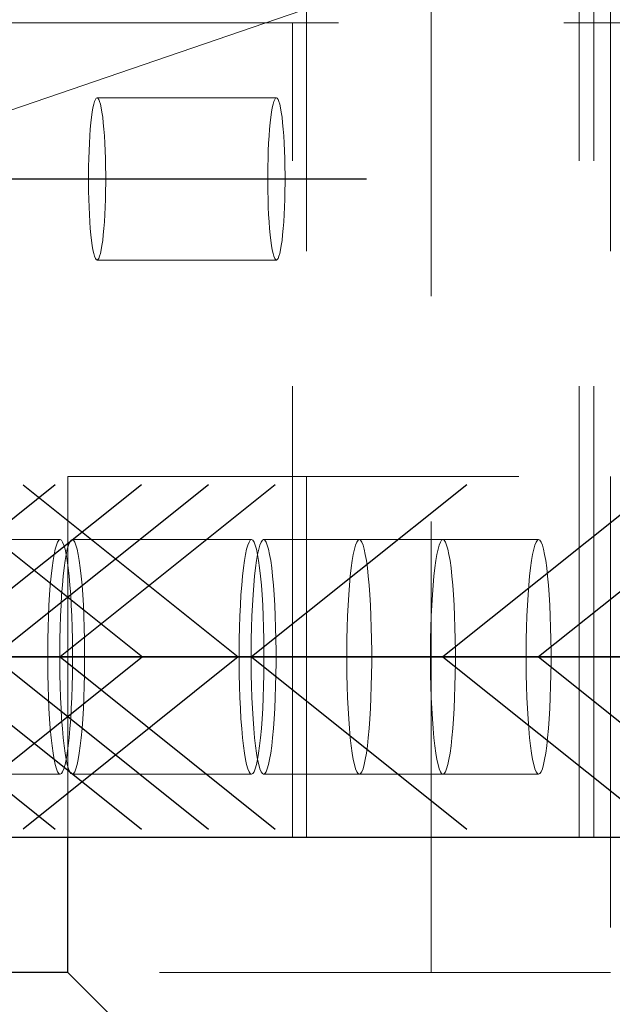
# Model space of a CAD drawing. Header units: millimetres. Extents: x 3536 to 4290, y 11030 to 11491.
# Tile 25 of 102: x 3591.75 to 3595.03, y 11217.82 to 11223.28. Entities that reach past the tile are written whole.
import ezdxf

# ---------------------------------------------------------------- set-up
doc = ezdxf.new("R2010")
doc.units = ezdxf.units.MM
doc.header["$LTSCALE"] = 10
doc.linetypes.add('HIDDEN', pattern=[0.375, 0.25, -0.125])
doc.linetypes.add('MITTE', pattern=[2, 1.25, -0.25, 0.25, -0.25])
doc.layers.get('Defpoints').update_dxf_attribs({"color": 1})
for name, color, linetype in [('PS_BOLT', 4, 'Continuous'), ('PS_MID', 5, 'MITTE'), ('PS_SHAPE', 3, 'Continuous')]:
    doc.layers.add(name, color=color, linetype=linetype)
for name, color, linetype, lineweight in [('PS_DIM', 4, 'Continuous', 13), ('PS_Hidden', 2, 'HIDDEN', 9), ('PS_Pos', 1, 'Continuous', 15), ('PS_SOLID', 7, 'Continuous', 30)]:
    doc.layers.add(name, color=color, linetype=linetype, lineweight=lineweight)
doc.styles.add('simplex', font='simplex.shx', dxfattribs={"width": 0.75})
doc.dimstyles.new('1_20_GŁ_DS1-LS20', dxfattribs={"dimtxt": 2, "dimasz": 2, "dimexe": 2, "dimexo": 5, "dimgap": 1, "dimtad": 1, "dimjust": 4, "dimdec": 0, "dimlfac": 20, "dimtxsty": 'simplex', "dimblk1": 'NONE', "dimsah": 1, "dimcen": 2, "dimclrd": 256, "dimclre": 256, "dimclrt": 4, "dimadec": 1, "dimazin": 0, "dimtfac": 1, "dimtdec": 0, "dimtmove": 2, "dimatfit": 3, "dimfxl": 1, "dimarcsym": 0})

# ---------------------------------------------------------------- blocks, each defined once
blk = doc.blocks.new('*D70')
at = {"layer": 'Defpoints', "color": 0, "transparency": 16777216}
for p in [(3589.5705, 11225.7618), (3590.9363, 11218.7446), (3590.9363, 11206.3919)]:
    blk.add_point(p, dxfattribs=at)
at = {"layer": 'PS_DIM', "lineweight": -2, "transparency": 16777216}
for p, q in [((3589.5705, 11220.7618), (3589.5705, 11204.3919)), ((3590.9363, 11213.7446), (3590.9363, 11204.3919)), ((3589.5705, 11206.3919), (3587.5705, 11206.3919)), ((3589.5705, 11206.3919), (3590.9363, 11206.3919)), ((3592.9363, 11206.3919), (3594.9363, 11206.3919))]:
    blk.add_line(p, q, dxfattribs=at)
at = {"layer": 'PS_DIM', "transparency": 16777216}
blk.add_solid([(3592.9363, 11206.7252), (3592.9363, 11206.0585), (3590.9363, 11206.3919)], dxfattribs=at)
at = {"layer": 'PS_DIM', "color": 4, "transparency": 16777216, "insert": (3587.5505, 11209.5547), "char_height": 2, "attachment_point": 5, "rotation": 90, "style": 'simplex'}
blk.add_mtext('-27', dxfattribs=at)
blk = doc.blocks.new('_None')
blk = doc.blocks.new('*D71')
at = {"layer": 'Defpoints', "color": 0, "transparency": 16777216}
for p in [(3590.9363, 11225.9696), (3590.9363, 11218.7446), (3590.9363, 11206.3919)]:
    blk.add_point(p, dxfattribs=at)
at = {"layer": 'PS_DIM', "lineweight": -2, "transparency": 16777216}
for p, q in [((3590.9363, 11220.9696), (3590.9363, 11204.3919)), ((3590.9363, 11213.7446), (3590.9363, 11204.3919)), ((3588.9363, 11206.3919), (3586.9363, 11206.3919)), ((3590.9363, 11206.3919), (3592.9363, 11206.3919))]:
    blk.add_line(p, q, dxfattribs=at)
at = {"layer": 'PS_DIM', "transparency": 16777216}
blk.add_solid([(3588.9363, 11206.7252), (3588.9363, 11206.0585), (3590.9363, 11206.3919)], dxfattribs=at)
at = {"layer": 'PS_DIM', "color": 4, "transparency": 16777216, "insert": (3592.575, 11207.9119), "char_height": 2, "attachment_point": 5, "rotation": 90, "style": 'simplex'}
blk.add_mtext('0', dxfattribs=at)
blk = doc.blocks.new('*D72')
at = {"layer": 'Defpoints', "color": 0, "transparency": 16777216}
for p in [(3590.9363, 11218.7446), (3596.2642, 11217.1946), (3596.2642, 11206.3919)]:
    blk.add_point(p, dxfattribs=at)
at = {"layer": 'PS_DIM', "lineweight": -2, "transparency": 16777216}
for p, q in [((3590.9363, 11213.7446), (3590.9363, 11204.3919)), ((3596.2642, 11212.1946), (3596.2642, 11204.3919)), ((3590.9363, 11206.3919), (3594.2642, 11206.3919))]:
    blk.add_line(p, q, dxfattribs=at)
at = {"layer": 'PS_DIM', "transparency": 16777216}
blk.add_solid([(3594.2642, 11206.7252), (3594.2642, 11206.0585), (3596.2642, 11206.3919)], dxfattribs=at)
at = {"layer": 'PS_DIM', "color": 4, "transparency": 16777216, "insert": (3598.2996, 11209.1976), "char_height": 2, "attachment_point": 5, "rotation": 90, "style": 'simplex'}
blk.add_mtext('107', dxfattribs=at)
blk = doc.blocks.new('*D73')
at = {"layer": 'Defpoints', "color": 0, "transparency": 16777216}
for p in [(3766.5996, 11228.9946), (3590.9363, 11218.7446), (3766.5996, 11206.3919)]:
    blk.add_point(p, dxfattribs=at)
at = {"layer": 'PS_DIM', "lineweight": -2, "transparency": 16777216}
for p, q in [((3766.5996, 11223.9946), (3766.5996, 11204.3919)), ((3590.9363, 11213.7446), (3590.9363, 11204.3919)), ((3590.9363, 11206.3919), (3764.5996, 11206.3919))]:
    blk.add_line(p, q, dxfattribs=at)
at = {"layer": 'PS_DIM', "transparency": 16777216}
blk.add_solid([(3764.5996, 11206.7252), (3764.5996, 11206.0585), (3766.5996, 11206.3919)], dxfattribs=at)
at = {"layer": 'PS_DIM', "color": 4, "transparency": 16777216, "insert": (3764.5796, 11210.0547), "char_height": 2, "attachment_point": 5, "rotation": 90, "style": 'simplex'}
blk.add_mtext('4995', dxfattribs=at)
blk = doc.blocks.new('*X588')
at = {"color": 30, "linetype": 'Continuous'}
for p, q in [((3588.3693, 11220.6991), (3589.5626, 11219.7446)), ((3592.4213, 11220.6991), (3591.2281, 11219.7446)), ((3589.5626, 11219.7446), (3588.3693, 11218.79)), ((3592.4213, 11219.7446), (3588.3693, 11219.7446)), ((3591.2281, 11219.7446), (3592.4213, 11218.79))]:
    blk.add_line(p, q, dxfattribs=at)
blk = doc.blocks.new('*X590')
at = {"color": 30, "linetype": 'Continuous'}
for p, q in [((3591.7654, 11220.6991), (3592.9586, 11219.7446)), ((3595.8173, 11220.6991), (3594.6241, 11219.7446)), ((3592.9586, 11219.7446), (3591.7654, 11218.79)), ((3595.8173, 11219.7446), (3591.7654, 11219.7446)), ((3594.6241, 11219.7446), (3595.8173, 11218.79))]:
    blk.add_line(p, q, dxfattribs=at)
blk = doc.blocks.new('*X593')
at = {"color": 30, "linetype": 'Continuous'}
for p, q in [((3591.2347, 11220.6991), (3592.428, 11219.7446)), ((3595.2867, 11220.6991), (3594.0935, 11219.7446)), ((3592.428, 11219.7446), (3591.2347, 11218.79)), ((3595.2867, 11219.7446), (3591.2347, 11219.7446)), ((3594.0935, 11219.7446), (3595.2867, 11218.79))]:
    blk.add_line(p, q, dxfattribs=at)
blk = doc.blocks.new('*X598')
at = {"layer": 'PS_Hidden', "color": 2, "linetype": 'HIDDEN'}
for p, q in [((3594.0277, 11217.9946), (3594.0277, 11228.9946)), ((3593.3376, 11228.2446), (3593.3376, 11218.7446)), ((3594.8499, 11218.7446), (3594.8499, 11228.2446)), ((3594.9295, 11218.7446), (3594.9295, 11228.2446)), ((3595.0221, 11228.2446), (3595.0221, 11217.9946)), ((3591.0142, 11223.2596), (3724.8496, 11223.2596)), ((3593.2597, 11218.7446), (3593.2597, 11223.2596)), ((3592.1616, 11222.8239), (3592.157, 11222.8081)), ((3592.1662, 11222.8354), (3592.1616, 11222.8239)), ((3592.171, 11222.8423), (3592.1662, 11222.8354)), ((3592.1758, 11222.8446), (3592.171, 11222.8423)), ((3592.1807, 11222.8423), (3592.1758, 11222.8446)), ((3593.1702, 11222.8446), (3592.1758, 11222.8446)), ((3592.1855, 11222.8354), (3592.1807, 11222.8423)), ((3592.1901, 11222.8239), (3592.1855, 11222.8354)), ((3592.1947, 11222.8081), (3592.1901, 11222.8239)), ((3593.1514, 11222.8081), (3593.1559, 11222.8239)), ((3593.1559, 11222.8239), (3593.1606, 11222.8354)), ((3593.1606, 11222.8354), (3593.1654, 11222.8423)), ((3593.1654, 11222.8423), (3593.1702, 11222.8446)), ((3593.1702, 11222.8446), (3593.175, 11222.8423)), ((3593.175, 11222.8423), (3593.1798, 11222.8354)), ((3593.1798, 11222.8354), (3593.1845, 11222.8239)), ((3593.1845, 11222.8239), (3593.189, 11222.8081)), ((3592.1486, 11222.7639), (3592.1447, 11222.736)), ((3592.1527, 11222.788), (3592.1486, 11222.7639)), ((3592.157, 11222.8081), (3592.1527, 11222.788)), ((3592.199, 11222.788), (3592.1947, 11222.8081)), ((3592.2031, 11222.7639), (3592.199, 11222.788)), ((3592.207, 11222.736), (3592.2031, 11222.7639)), ((3593.1391, 11222.736), (3593.1429, 11222.7639)), ((3593.1429, 11222.7639), (3593.147, 11222.788)), ((3593.147, 11222.788), (3593.1514, 11222.8081)), ((3593.189, 11222.8081), (3593.1934, 11222.788)), ((3593.1934, 11222.788), (3593.1975, 11222.7639)), ((3593.1975, 11222.7639), (3593.2013, 11222.736)), ((3592.1412, 11222.7046), (3592.1381, 11222.67)), ((3592.1447, 11222.736), (3592.1412, 11222.7046)), ((3592.2105, 11222.7046), (3592.207, 11222.736)), ((3592.2136, 11222.67), (3592.2105, 11222.7046)), ((3593.1324, 11222.67), (3593.1356, 11222.7046)), ((3593.1356, 11222.7046), (3593.1391, 11222.736)), ((3593.2013, 11222.736), (3593.2048, 11222.7046)), ((3593.2048, 11222.7046), (3593.208, 11222.67)), ((3592.1381, 11222.67), (3592.1353, 11222.6326)), ((3592.2164, 11222.6326), (3592.2136, 11222.67)), ((3593.1297, 11222.6326), (3593.1324, 11222.67)), ((3593.208, 11222.67), (3593.2107, 11222.6326)), ((3592.133, 11222.5927), (3592.1311, 11222.5509)), ((3592.1353, 11222.6326), (3592.133, 11222.5927)), ((3592.2187, 11222.5927), (3592.2164, 11222.6326)), ((3592.2206, 11222.5509), (3592.2187, 11222.5927)), ((3593.1254, 11222.5509), (3593.1273, 11222.5927)), ((3593.1273, 11222.5927), (3593.1297, 11222.6326)), ((3593.2107, 11222.6326), (3593.2131, 11222.5927)), ((3593.2131, 11222.5927), (3593.215, 11222.5509)), ((3592.1311, 11222.5509), (3592.1296, 11222.5074)), ((3592.2221, 11222.5074), (3592.2206, 11222.5509)), ((3593.124, 11222.5074), (3593.1254, 11222.5509)), ((3593.215, 11222.5509), (3593.2164, 11222.5074)), ((3592.1296, 11222.5074), (3592.1286, 11222.4627)), ((3592.2231, 11222.4627), (3592.2221, 11222.5074)), ((3593.123, 11222.4627), (3593.124, 11222.5074)), ((3593.2164, 11222.5074), (3593.2174, 11222.4627)), ((3592.1286, 11222.4627), (3592.1282, 11222.4174)), ((3592.2235, 11222.4174), (3592.2231, 11222.4627)), ((3593.1225, 11222.4174), (3593.123, 11222.4627)), ((3593.2174, 11222.4627), (3593.2179, 11222.4174)), ((3592.1282, 11222.4174), (3592.1282, 11222.3718)), ((3592.2235, 11222.3718), (3592.2235, 11222.4174)), ((3593.1225, 11222.3718), (3593.1225, 11222.4174)), ((3593.2179, 11222.4174), (3593.2179, 11222.3718)), ((3592.1282, 11222.3718), (3592.1286, 11222.3264)), ((3592.1286, 11222.3264), (3592.1296, 11222.2818)), ((3592.2221, 11222.2818), (3592.2231, 11222.3264)), ((3592.2231, 11222.3264), (3592.2235, 11222.3718)), ((3593.123, 11222.3264), (3593.1225, 11222.3718)), ((3593.124, 11222.2818), (3593.123, 11222.3264)), ((3593.2174, 11222.3264), (3593.2164, 11222.2818)), ((3593.2179, 11222.3718), (3593.2174, 11222.3264)), ((3592.1296, 11222.2818), (3592.1311, 11222.2383)), ((3592.2206, 11222.2383), (3592.2221, 11222.2818)), ((3593.1254, 11222.2383), (3593.124, 11222.2818)), ((3593.2164, 11222.2818), (3593.215, 11222.2383)), ((3592.1311, 11222.2383), (3592.133, 11222.1964)), ((3592.2187, 11222.1964), (3592.2206, 11222.2383)), ((3593.1273, 11222.1964), (3593.1254, 11222.2383)), ((3593.215, 11222.2383), (3593.2131, 11222.1964)), ((3592.133, 11222.1964), (3592.1353, 11222.1565)), ((3592.1353, 11222.1565), (3592.1381, 11222.1191)), ((3592.2136, 11222.1191), (3592.2164, 11222.1565)), ((3592.2164, 11222.1565), (3592.2187, 11222.1964)), ((3593.1297, 11222.1565), (3593.1273, 11222.1964)), ((3593.1324, 11222.1191), (3593.1297, 11222.1565)), ((3593.2107, 11222.1565), (3593.208, 11222.1191)), ((3593.2131, 11222.1964), (3593.2107, 11222.1565)), ((3592.1381, 11222.1191), (3592.1412, 11222.0845)), ((3592.2105, 11222.0845), (3592.2136, 11222.1191)), ((3593.1356, 11222.0845), (3593.1324, 11222.1191)), ((3593.208, 11222.1191), (3593.2048, 11222.0845)), ((3592.1412, 11222.0845), (3592.1447, 11222.0531)), ((3592.1447, 11222.0531), (3592.1486, 11222.0252)), ((3592.2031, 11222.0252), (3592.207, 11222.0531)), ((3592.207, 11222.0531), (3592.2105, 11222.0845)), ((3593.1391, 11222.0531), (3593.1356, 11222.0845)), ((3593.1429, 11222.0252), (3593.1391, 11222.0531)), ((3593.2013, 11222.0531), (3593.1975, 11222.0252)), ((3593.2048, 11222.0845), (3593.2013, 11222.0531)), ((3592.1486, 11222.0252), (3592.1527, 11222.0011)), ((3592.1527, 11222.0011), (3592.157, 11221.981)), ((3592.1947, 11221.981), (3592.199, 11222.0011)), ((3592.199, 11222.0011), (3592.2031, 11222.0252)), ((3593.147, 11222.0011), (3593.1429, 11222.0252)), ((3593.1514, 11221.981), (3593.147, 11222.0011)), ((3593.1934, 11222.0011), (3593.189, 11221.981)), ((3593.1975, 11222.0252), (3593.1934, 11222.0011)), ((3592.157, 11221.981), (3592.1616, 11221.9652)), ((3592.1616, 11221.9652), (3592.1662, 11221.9538)), ((3592.1662, 11221.9538), (3592.171, 11221.9469)), ((3592.171, 11221.9469), (3592.1758, 11221.9446)), ((3592.1758, 11221.9446), (3592.1807, 11221.9469)), ((3593.1702, 11221.9446), (3592.1758, 11221.9446)), ((3592.1807, 11221.9469), (3592.1855, 11221.9538)), ((3592.1855, 11221.9538), (3592.1901, 11221.9652)), ((3592.1901, 11221.9652), (3592.1947, 11221.981)), ((3593.1559, 11221.9652), (3593.1514, 11221.981)), ((3593.1606, 11221.9538), (3593.1559, 11221.9652)), ((3593.1654, 11221.9469), (3593.1606, 11221.9538)), ((3593.1702, 11221.9446), (3593.1654, 11221.9469)), ((3593.175, 11221.9469), (3593.1702, 11221.9446)), ((3593.1798, 11221.9538), (3593.175, 11221.9469)), ((3593.1845, 11221.9652), (3593.1798, 11221.9538)), ((3593.189, 11221.981), (3593.1845, 11221.9652)), ((3592.0142, 11220.7446), (3598.0142, 11220.7446)), ((3592.0142, 11218.7446), (3592.0142, 11220.7446)), ((3591.971, 11220.3946), (3591.5995, 11220.3946)), ((3591.9438, 11220.3419), (3591.9503, 11220.3648)), ((3591.9503, 11220.3648), (3591.9571, 11220.3813)), ((3591.9571, 11220.3813), (3591.964, 11220.3912)), ((3591.964, 11220.3912), (3591.971, 11220.3946)), ((3591.971, 11220.3946), (3591.978, 11220.3912)), ((3591.978, 11220.3912), (3591.9849, 11220.3813)), ((3591.9849, 11220.3813), (3591.9916, 11220.3648)), ((3591.9916, 11220.3648), (3591.9982, 11220.3419)), ((3592.0172, 11220.3648), (3592.0107, 11220.3419)), ((3592.024, 11220.3813), (3592.0172, 11220.3648)), ((3592.0309, 11220.3912), (3592.024, 11220.3813)), ((3592.0379, 11220.3946), (3592.0309, 11220.3912)), ((3592.0449, 11220.3912), (3592.0379, 11220.3946)), ((3593.0322, 11220.3946), (3592.0379, 11220.3946)), ((3592.0518, 11220.3813), (3592.0449, 11220.3912)), ((3592.0585, 11220.3648), (3592.0518, 11220.3813)), ((3592.0651, 11220.3419), (3592.0585, 11220.3648)), ((3593.005, 11220.3419), (3593.0116, 11220.3648)), ((3593.0116, 11220.3648), (3593.0184, 11220.3813)), ((3593.0184, 11220.3813), (3593.0253, 11220.3912)), ((3593.0253, 11220.3912), (3593.0322, 11220.3946)), ((3593.0322, 11220.3946), (3593.0392, 11220.3912)), ((3593.0392, 11220.3912), (3593.0461, 11220.3813)), ((3593.0461, 11220.3813), (3593.0529, 11220.3648)), ((3593.0529, 11220.3648), (3593.0594, 11220.3419)), ((3593.0785, 11220.3648), (3593.0719, 11220.3419)), ((3593.0853, 11220.3813), (3593.0785, 11220.3648)), ((3593.0922, 11220.3912), (3593.0853, 11220.3813)), ((3593.0991, 11220.3946), (3593.0922, 11220.3912)), ((3593.1061, 11220.3912), (3593.0991, 11220.3946)), ((3594.0935, 11220.3946), (3593.0991, 11220.3946)), ((3593.113, 11220.3813), (3593.1061, 11220.3912)), ((3593.1198, 11220.3648), (3593.113, 11220.3813)), ((3593.1263, 11220.3419), (3593.1198, 11220.3648)), ((3593.6091, 11220.3648), (3593.6026, 11220.3419)), ((3593.6159, 11220.3813), (3593.6091, 11220.3648)), ((3593.6228, 11220.3912), (3593.6159, 11220.3813)), ((3593.6298, 11220.3946), (3593.6228, 11220.3912)), ((3593.6367, 11220.3912), (3593.6298, 11220.3946)), ((3593.6437, 11220.3813), (3593.6367, 11220.3912)), ((3593.6504, 11220.3648), (3593.6437, 11220.3813)), ((3593.657, 11220.3419), (3593.6504, 11220.3648)), ((3594.0663, 11220.3419), (3594.0728, 11220.3648)), ((3594.0728, 11220.3648), (3594.0796, 11220.3813)), ((3594.0796, 11220.3813), (3594.0865, 11220.3912)), ((3594.0865, 11220.3912), (3594.0935, 11220.3946)), ((3594.0935, 11220.3946), (3594.1005, 11220.3912)), ((3594.6241, 11220.3946), (3594.0935, 11220.3946)), ((3594.1005, 11220.3912), (3594.1074, 11220.3813)), ((3594.1074, 11220.3813), (3594.1141, 11220.3648)), ((3594.1141, 11220.3648), (3594.1207, 11220.3419)), ((3594.5969, 11220.3419), (3594.6035, 11220.3648)), ((3594.6035, 11220.3648), (3594.6102, 11220.3813)), ((3594.6102, 11220.3813), (3594.6171, 11220.3912)), ((3594.6171, 11220.3912), (3594.6241, 11220.3946)), ((3594.6241, 11220.3946), (3594.6311, 11220.3912)), ((3594.6311, 11220.3912), (3594.638, 11220.3813)), ((3594.638, 11220.3813), (3594.6448, 11220.3648)), ((3594.6448, 11220.3648), (3594.6513, 11220.3419)), ((3591.9316, 11220.2781), (3591.9375, 11220.3129)), ((3591.9375, 11220.3129), (3591.9438, 11220.3419)), ((3591.9982, 11220.3419), (3592.0045, 11220.3129)), ((3592.0044, 11220.3129), (3591.9985, 11220.2781)), ((3592.0107, 11220.3419), (3592.0044, 11220.3129)), ((3592.0045, 11220.3129), (3592.0104, 11220.2781)), ((3592.0714, 11220.3129), (3592.0651, 11220.3419)), ((3592.0773, 11220.2781), (3592.0714, 11220.3129)), ((3592.9928, 11220.2781), (3592.9988, 11220.3129)), ((3592.9988, 11220.3129), (3593.005, 11220.3419)), ((3593.0594, 11220.3419), (3593.0657, 11220.3129)), ((3593.0657, 11220.3129), (3593.0597, 11220.2781)), ((3593.0719, 11220.3419), (3593.0657, 11220.3129)), ((3593.0657, 11220.3129), (3593.0716, 11220.2781)), ((3593.1326, 11220.3129), (3593.1263, 11220.3419)), ((3593.1385, 11220.2781), (3593.1326, 11220.3129)), ((3593.5963, 11220.3129), (3593.5904, 11220.2781)), ((3593.6026, 11220.3419), (3593.5963, 11220.3129)), ((3593.6632, 11220.3129), (3593.657, 11220.3419)), ((3593.6692, 11220.2781), (3593.6632, 11220.3129)), ((3594.0541, 11220.2781), (3594.06, 11220.3129)), ((3594.06, 11220.3129), (3594.0663, 11220.3419)), ((3594.1207, 11220.3419), (3594.127, 11220.3129)), ((3594.127, 11220.3129), (3594.1329, 11220.2781)), ((3594.5847, 11220.2781), (3594.5906, 11220.3129)), ((3594.5906, 11220.3129), (3594.5969, 11220.3419)), ((3594.6513, 11220.3419), (3594.6576, 11220.3129)), ((3594.6576, 11220.3129), (3594.6635, 11220.2781)), ((3591.9261, 11220.2378), (3591.9316, 11220.2781)), ((3591.9985, 11220.2781), (3591.993, 11220.2378)), ((3592.0104, 11220.2781), (3592.0159, 11220.2378)), ((3592.0828, 11220.2378), (3592.0773, 11220.2781)), ((3592.9873, 11220.2378), (3592.9928, 11220.2781)), ((3593.0597, 11220.2781), (3593.0542, 11220.2378)), ((3593.0716, 11220.2781), (3593.0772, 11220.2378)), ((3593.1441, 11220.2378), (3593.1385, 11220.2781)), ((3593.5904, 11220.2781), (3593.5848, 11220.2378)), ((3593.6747, 11220.2378), (3593.6692, 11220.2781)), ((3594.0486, 11220.2378), (3594.0541, 11220.2781)), ((3594.1329, 11220.2781), (3594.1384, 11220.2378)), ((3594.5792, 11220.2378), (3594.5847, 11220.2781)), ((3594.6635, 11220.2781), (3594.6691, 11220.2378)), ((3591.9164, 11220.1424), (3591.921, 11220.1924)), ((3591.921, 11220.1924), (3591.9261, 11220.2378)), ((3591.9879, 11220.1924), (3591.9833, 11220.1424)), ((3591.993, 11220.2378), (3591.9879, 11220.1924)), ((3592.0159, 11220.2378), (3592.021, 11220.1924)), ((3592.021, 11220.1924), (3592.0255, 11220.1424)), ((3592.0879, 11220.1924), (3592.0828, 11220.2378)), ((3592.0924, 11220.1424), (3592.0879, 11220.1924)), ((3592.9777, 11220.1424), (3592.9822, 11220.1924)), ((3592.9822, 11220.1924), (3592.9873, 11220.2378)), ((3593.0491, 11220.1924), (3593.0446, 11220.1424)), ((3593.0542, 11220.2378), (3593.0491, 11220.1924)), ((3593.0772, 11220.2378), (3593.0822, 11220.1924)), ((3593.0822, 11220.1924), (3593.0868, 11220.1424)), ((3593.1491, 11220.1924), (3593.1441, 11220.2378)), ((3593.1537, 11220.1424), (3593.1491, 11220.1924)), ((3593.5798, 11220.1924), (3593.5752, 11220.1424)), ((3593.5848, 11220.2378), (3593.5798, 11220.1924)), ((3593.6798, 11220.1924), (3593.6747, 11220.2378)), ((3593.6843, 11220.1424), (3593.6798, 11220.1924)), ((3594.0389, 11220.1424), (3594.0435, 11220.1924)), ((3594.0435, 11220.1924), (3594.0486, 11220.2378)), ((3594.1384, 11220.2378), (3594.1435, 11220.1924)), ((3594.1435, 11220.1924), (3594.148, 11220.1424)), ((3594.5696, 11220.1424), (3594.5741, 11220.1924)), ((3594.5741, 11220.1924), (3594.5792, 11220.2378)), ((3594.6691, 11220.2378), (3594.6741, 11220.1924)), ((3594.6741, 11220.1924), (3594.6787, 11220.1424)), ((3591.9124, 11220.0884), (3591.9164, 11220.1424)), ((3591.9833, 11220.1424), (3591.9793, 11220.0884)), ((3592.0255, 11220.1424), (3592.0295, 11220.0884)), ((3592.0964, 11220.0884), (3592.0924, 11220.1424)), ((3592.9737, 11220.0884), (3592.9777, 11220.1424)), ((3593.0446, 11220.1424), (3593.0406, 11220.0884)), ((3593.0868, 11220.1424), (3593.0908, 11220.0884)), ((3593.1577, 11220.0884), (3593.1537, 11220.1424)), ((3593.5752, 11220.1424), (3593.5712, 11220.0884)), ((3593.6883, 11220.0884), (3593.6843, 11220.1424)), ((3594.035, 11220.0884), (3594.0389, 11220.1424)), ((3594.148, 11220.1424), (3594.152, 11220.0884)), ((3594.5656, 11220.0884), (3594.5696, 11220.1424)), ((3594.6787, 11220.1424), (3594.6827, 11220.0884)), ((3591.9091, 11220.0308), (3591.9124, 11220.0884)), ((3591.9793, 11220.0884), (3591.976, 11220.0308)), ((3592.0295, 11220.0884), (3592.0329, 11220.0308)), ((3592.0998, 11220.0308), (3592.0964, 11220.0884)), ((3592.9703, 11220.0308), (3592.9737, 11220.0884)), ((3593.0406, 11220.0884), (3593.0372, 11220.0308)), ((3593.0908, 11220.0884), (3593.0942, 11220.0308)), ((3593.1611, 11220.0308), (3593.1577, 11220.0884)), ((3593.5712, 11220.0884), (3593.5678, 11220.0308)), ((3593.6917, 11220.0308), (3593.6883, 11220.0884)), ((3594.0316, 11220.0308), (3594.035, 11220.0884)), ((3594.152, 11220.0884), (3594.1554, 11220.0308)), ((3594.5622, 11220.0308), (3594.5656, 11220.0884)), ((3594.6827, 11220.0884), (3594.6861, 11220.0308)), ((3591.9063, 11219.9703), (3591.9091, 11220.0308)), ((3591.976, 11220.0308), (3591.9732, 11219.9703)), ((3592.0329, 11220.0308), (3592.0357, 11219.9703)), ((3592.1026, 11219.9703), (3592.0998, 11220.0308)), ((3592.9676, 11219.9703), (3592.9703, 11220.0308)), ((3593.0372, 11220.0308), (3593.0345, 11219.9703)), ((3593.0942, 11220.0308), (3593.0969, 11219.9703)), ((3593.1638, 11219.9703), (3593.1611, 11220.0308)), ((3593.5678, 11220.0308), (3593.5651, 11219.9703)), ((3593.6945, 11219.9703), (3593.6917, 11220.0308)), ((3594.0288, 11219.9703), (3594.0316, 11220.0308)), ((3594.1554, 11220.0308), (3594.1582, 11219.9703)), ((3594.5594, 11219.9703), (3594.5622, 11220.0308)), ((3594.6861, 11220.0308), (3594.6888, 11219.9703)), ((3591.9042, 11219.9075), (3591.9063, 11219.9703)), ((3591.9732, 11219.9703), (3591.9711, 11219.9075)), ((3592.0357, 11219.9703), (3592.0378, 11219.9075)), ((3592.1047, 11219.9075), (3592.1026, 11219.9703)), ((3592.9655, 11219.9075), (3592.9676, 11219.9703)), ((3593.0345, 11219.9703), (3593.0324, 11219.9075)), ((3593.0969, 11219.9703), (3593.099, 11219.9075)), ((3593.1659, 11219.9075), (3593.1638, 11219.9703)), ((3593.5651, 11219.9703), (3593.563, 11219.9075)), ((3593.6965, 11219.9075), (3593.6945, 11219.9703)), ((3594.0267, 11219.9075), (3594.0288, 11219.9703)), ((3594.1582, 11219.9703), (3594.1603, 11219.9075)), ((3594.5573, 11219.9075), (3594.5594, 11219.9703)), ((3594.6888, 11219.9703), (3594.6909, 11219.9075)), ((3591.9028, 11219.843), (3591.9042, 11219.9075)), ((3591.9711, 11219.9075), (3591.9697, 11219.843)), ((3592.0378, 11219.9075), (3592.0392, 11219.843)), ((3592.1061, 11219.843), (3592.1047, 11219.9075)), ((3592.9641, 11219.843), (3592.9655, 11219.9075)), ((3593.0324, 11219.9075), (3593.031, 11219.843)), ((3593.099, 11219.9075), (3593.1004, 11219.843)), ((3593.1673, 11219.843), (3593.1659, 11219.9075)), ((3593.563, 11219.9075), (3593.5616, 11219.843)), ((3593.698, 11219.843), (3593.6965, 11219.9075)), ((3594.0253, 11219.843), (3594.0267, 11219.9075)), ((3594.1603, 11219.9075), (3594.1617, 11219.843)), ((3594.5559, 11219.843), (3594.5573, 11219.9075)), ((3594.6909, 11219.9075), (3594.6923, 11219.843)), ((3591.9021, 11219.7775), (3591.9028, 11219.843)), ((3591.9697, 11219.843), (3591.969, 11219.7775)), ((3592.0392, 11219.843), (3592.0399, 11219.7775)), ((3592.1068, 11219.7775), (3592.1061, 11219.843)), ((3592.9633, 11219.7775), (3592.9641, 11219.843)), ((3593.031, 11219.843), (3593.0302, 11219.7775)), ((3593.1004, 11219.843), (3593.1011, 11219.7775)), ((3593.168, 11219.7775), (3593.1673, 11219.843)), ((3593.5616, 11219.843), (3593.5609, 11219.7775)), ((3593.6987, 11219.7775), (3593.698, 11219.843)), ((3594.0246, 11219.7775), (3594.0253, 11219.843)), ((3594.1617, 11219.843), (3594.1624, 11219.7775)), ((3594.5552, 11219.7775), (3594.5559, 11219.843)), ((3594.6923, 11219.843), (3594.693, 11219.7775)), ((3591.9021, 11219.7116), (3591.9021, 11219.7775)), ((3591.969, 11219.7775), (3591.969, 11219.7116)), ((3592.0399, 11219.7775), (3592.0399, 11219.7116)), ((3592.1068, 11219.7116), (3592.1068, 11219.7775)), ((3592.9633, 11219.7116), (3592.9633, 11219.7775)), ((3593.0302, 11219.7775), (3593.0302, 11219.7116)), ((3593.1011, 11219.7775), (3593.1011, 11219.7116)), ((3593.168, 11219.7116), (3593.168, 11219.7775)), ((3593.5609, 11219.7775), (3593.5609, 11219.7116)), ((3593.6987, 11219.7116), (3593.6987, 11219.7775)), ((3594.0246, 11219.7116), (3594.0246, 11219.7775)), ((3594.1624, 11219.7775), (3594.1624, 11219.7116)), ((3594.5552, 11219.7116), (3594.5552, 11219.7775)), ((3594.693, 11219.7775), (3594.693, 11219.7116)), ((3591.9028, 11219.6461), (3591.9021, 11219.7116)), ((3591.969, 11219.7116), (3591.9697, 11219.6461)), ((3592.0399, 11219.7116), (3592.0392, 11219.6461)), ((3592.1061, 11219.6461), (3592.1068, 11219.7116)), ((3592.9641, 11219.6461), (3592.9633, 11219.7116)), ((3593.0302, 11219.7116), (3593.031, 11219.6461)), ((3593.1011, 11219.7116), (3593.1004, 11219.6461)), ((3593.1673, 11219.6461), (3593.168, 11219.7116)), ((3593.5609, 11219.7116), (3593.5616, 11219.6461)), ((3593.698, 11219.6461), (3593.6987, 11219.7116)), ((3594.0253, 11219.6461), (3594.0246, 11219.7116)), ((3594.1624, 11219.7116), (3594.1617, 11219.6461)), ((3594.5559, 11219.6461), (3594.5552, 11219.7116)), ((3594.693, 11219.7116), (3594.6923, 11219.6461)), ((3591.9042, 11219.5816), (3591.9028, 11219.6461)), ((3591.9697, 11219.6461), (3591.9711, 11219.5816)), ((3592.0392, 11219.6461), (3592.0378, 11219.5816)), ((3592.1047, 11219.5816), (3592.1061, 11219.6461)), ((3592.9655, 11219.5816), (3592.9641, 11219.6461)), ((3593.031, 11219.6461), (3593.0324, 11219.5816)), ((3593.1004, 11219.6461), (3593.099, 11219.5816)), ((3593.1659, 11219.5816), (3593.1673, 11219.6461)), ((3593.5616, 11219.6461), (3593.563, 11219.5816)), ((3593.6965, 11219.5816), (3593.698, 11219.6461)), ((3594.0267, 11219.5816), (3594.0253, 11219.6461)), ((3594.1617, 11219.6461), (3594.1603, 11219.5816)), ((3594.5573, 11219.5816), (3594.5559, 11219.6461)), ((3594.6923, 11219.6461), (3594.6909, 11219.5816)), ((3591.9063, 11219.5188), (3591.9042, 11219.5816)), ((3591.9711, 11219.5816), (3591.9732, 11219.5188)), ((3592.0378, 11219.5816), (3592.0357, 11219.5188)), ((3592.1026, 11219.5188), (3592.1047, 11219.5816)), ((3592.9676, 11219.5188), (3592.9655, 11219.5816)), ((3593.0324, 11219.5816), (3593.0345, 11219.5188)), ((3593.099, 11219.5816), (3593.0969, 11219.5188)), ((3593.1638, 11219.5188), (3593.1659, 11219.5816)), ((3593.563, 11219.5816), (3593.5651, 11219.5188)), ((3593.6945, 11219.5188), (3593.6965, 11219.5816)), ((3594.0288, 11219.5188), (3594.0267, 11219.5816)), ((3594.1603, 11219.5816), (3594.1582, 11219.5188)), ((3594.5594, 11219.5188), (3594.5573, 11219.5816)), ((3594.6909, 11219.5816), (3594.6888, 11219.5188)), ((3591.9091, 11219.4583), (3591.9063, 11219.5188)), ((3591.9732, 11219.5188), (3591.976, 11219.4583)), ((3592.0357, 11219.5188), (3592.0329, 11219.4583)), ((3592.0998, 11219.4583), (3592.1026, 11219.5188)), ((3592.9703, 11219.4583), (3592.9676, 11219.5188)), ((3593.0345, 11219.5188), (3593.0372, 11219.4583)), ((3593.0969, 11219.5188), (3593.0942, 11219.4583)), ((3593.1611, 11219.4583), (3593.1638, 11219.5188)), ((3593.5651, 11219.5188), (3593.5678, 11219.4583)), ((3593.6917, 11219.4583), (3593.6945, 11219.5188)), ((3594.0316, 11219.4583), (3594.0288, 11219.5188)), ((3594.1582, 11219.5188), (3594.1554, 11219.4583)), ((3594.5622, 11219.4583), (3594.5594, 11219.5188)), ((3594.6888, 11219.5188), (3594.6861, 11219.4583)), ((3591.9124, 11219.4007), (3591.9091, 11219.4583)), ((3591.976, 11219.4583), (3591.9793, 11219.4007)), ((3592.0329, 11219.4583), (3592.0295, 11219.4007)), ((3592.0964, 11219.4007), (3592.0998, 11219.4583)), ((3592.9737, 11219.4007), (3592.9703, 11219.4583)), ((3593.0372, 11219.4583), (3593.0406, 11219.4007)), ((3593.0942, 11219.4583), (3593.0908, 11219.4007)), ((3593.1577, 11219.4007), (3593.1611, 11219.4583)), ((3593.5678, 11219.4583), (3593.5712, 11219.4007)), ((3593.6883, 11219.4007), (3593.6917, 11219.4583)), ((3594.035, 11219.4007), (3594.0316, 11219.4583)), ((3594.1554, 11219.4583), (3594.152, 11219.4007)), ((3594.5656, 11219.4007), (3594.5622, 11219.4583)), ((3594.6861, 11219.4583), (3594.6827, 11219.4007)), ((3591.9164, 11219.3467), (3591.9124, 11219.4007)), ((3591.9793, 11219.4007), (3591.9833, 11219.3467)), ((3592.0295, 11219.4007), (3592.0255, 11219.3467)), ((3592.0924, 11219.3467), (3592.0964, 11219.4007)), ((3592.9777, 11219.3467), (3592.9737, 11219.4007)), ((3593.0406, 11219.4007), (3593.0446, 11219.3467)), ((3593.0908, 11219.4007), (3593.0868, 11219.3467)), ((3593.1537, 11219.3467), (3593.1577, 11219.4007)), ((3593.5712, 11219.4007), (3593.5752, 11219.3467)), ((3593.6843, 11219.3467), (3593.6883, 11219.4007)), ((3594.0389, 11219.3467), (3594.035, 11219.4007)), ((3594.152, 11219.4007), (3594.148, 11219.3467)), ((3594.5696, 11219.3467), (3594.5656, 11219.4007)), ((3594.6827, 11219.4007), (3594.6787, 11219.3467)), ((3591.921, 11219.2967), (3591.9164, 11219.3467)), ((3591.9833, 11219.3467), (3591.9879, 11219.2967)), ((3592.0255, 11219.3467), (3592.021, 11219.2967)), ((3592.0879, 11219.2967), (3592.0924, 11219.3467)), ((3592.9822, 11219.2967), (3592.9777, 11219.3467)), ((3593.0446, 11219.3467), (3593.0491, 11219.2967)), ((3593.0868, 11219.3467), (3593.0822, 11219.2967)), ((3593.1491, 11219.2967), (3593.1537, 11219.3467)), ((3593.5752, 11219.3467), (3593.5798, 11219.2967)), ((3593.6798, 11219.2967), (3593.6843, 11219.3467)), ((3594.0435, 11219.2967), (3594.0389, 11219.3467)), ((3594.148, 11219.3467), (3594.1435, 11219.2967)), ((3594.5741, 11219.2967), (3594.5696, 11219.3467)), ((3594.6787, 11219.3467), (3594.6741, 11219.2967)), ((3591.9261, 11219.2514), (3591.921, 11219.2967)), ((3591.9879, 11219.2967), (3591.993, 11219.2514)), ((3592.021, 11219.2967), (3592.0159, 11219.2514)), ((3592.0828, 11219.2514), (3592.0879, 11219.2967)), ((3592.9873, 11219.2514), (3592.9822, 11219.2967)), ((3593.0491, 11219.2967), (3593.0542, 11219.2514)), ((3593.0822, 11219.2967), (3593.0772, 11219.2514)), ((3593.1441, 11219.2514), (3593.1491, 11219.2967)), ((3593.5798, 11219.2967), (3593.5848, 11219.2514)), ((3593.6747, 11219.2514), (3593.6798, 11219.2967)), ((3594.0486, 11219.2514), (3594.0435, 11219.2967)), ((3594.1435, 11219.2967), (3594.1384, 11219.2514)), ((3594.5792, 11219.2514), (3594.5741, 11219.2967)), ((3594.6741, 11219.2967), (3594.6691, 11219.2514)), ((3591.9316, 11219.2111), (3591.9261, 11219.2514)), ((3591.9375, 11219.1762), (3591.9316, 11219.2111)), ((3591.993, 11219.2514), (3591.9985, 11219.2111)), ((3591.9985, 11219.2111), (3592.0044, 11219.1762)), ((3592.0104, 11219.2111), (3592.0045, 11219.1762)), ((3592.0159, 11219.2514), (3592.0104, 11219.2111)), ((3592.0714, 11219.1762), (3592.0773, 11219.2111)), ((3592.0773, 11219.2111), (3592.0828, 11219.2514)), ((3592.9928, 11219.2111), (3592.9873, 11219.2514)), ((3592.9988, 11219.1762), (3592.9928, 11219.2111)), ((3593.0542, 11219.2514), (3593.0597, 11219.2111)), ((3593.0597, 11219.2111), (3593.0657, 11219.1762)), ((3593.0716, 11219.2111), (3593.0657, 11219.1762)), ((3593.0772, 11219.2514), (3593.0716, 11219.2111)), ((3593.1326, 11219.1762), (3593.1385, 11219.2111)), ((3593.1385, 11219.2111), (3593.1441, 11219.2514)), ((3593.5848, 11219.2514), (3593.5904, 11219.2111)), ((3593.5904, 11219.2111), (3593.5963, 11219.1762)), ((3593.6632, 11219.1762), (3593.6692, 11219.2111)), ((3593.6692, 11219.2111), (3593.6747, 11219.2514)), ((3594.0541, 11219.2111), (3594.0486, 11219.2514)), ((3594.06, 11219.1762), (3594.0541, 11219.2111)), ((3594.1329, 11219.2111), (3594.127, 11219.1762)), ((3594.1384, 11219.2514), (3594.1329, 11219.2111)), ((3594.5847, 11219.2111), (3594.5792, 11219.2514)), ((3594.5906, 11219.1762), (3594.5847, 11219.2111)), ((3594.6635, 11219.2111), (3594.6576, 11219.1762)), ((3594.6691, 11219.2514), (3594.6635, 11219.2111)), ((3591.9438, 11219.1472), (3591.9375, 11219.1762)), ((3592.0045, 11219.1762), (3591.9982, 11219.1472)), ((3592.0044, 11219.1762), (3592.0107, 11219.1472)), ((3592.0651, 11219.1472), (3592.0714, 11219.1762)), ((3593.005, 11219.1472), (3592.9988, 11219.1762)), ((3593.0657, 11219.1762), (3593.0594, 11219.1472)), ((3593.0657, 11219.1762), (3593.0719, 11219.1472)), ((3593.1263, 11219.1472), (3593.1326, 11219.1762)), ((3593.5963, 11219.1762), (3593.6026, 11219.1472)), ((3593.657, 11219.1472), (3593.6632, 11219.1762)), ((3594.0663, 11219.1472), (3594.06, 11219.1762)), ((3594.127, 11219.1762), (3594.1207, 11219.1472)), ((3594.5969, 11219.1472), (3594.5906, 11219.1762)), ((3594.6576, 11219.1762), (3594.6513, 11219.1472)), ((3591.9503, 11219.1244), (3591.9438, 11219.1472)), ((3591.9571, 11219.1079), (3591.9503, 11219.1244)), ((3591.964, 11219.0979), (3591.9571, 11219.1079)), ((3591.971, 11219.0946), (3591.964, 11219.0979)), ((3591.978, 11219.0979), (3591.971, 11219.0946)), ((3591.9849, 11219.1079), (3591.978, 11219.0979)), ((3591.9916, 11219.1244), (3591.9849, 11219.1079)), ((3591.9982, 11219.1472), (3591.9916, 11219.1244)), ((3592.0107, 11219.1472), (3592.0172, 11219.1244)), ((3592.0172, 11219.1244), (3592.024, 11219.1079)), ((3592.024, 11219.1079), (3592.0309, 11219.0979)), ((3592.0309, 11219.0979), (3592.0379, 11219.0946)), ((3592.0379, 11219.0946), (3592.0449, 11219.0979)), ((3592.0449, 11219.0979), (3592.0518, 11219.1079)), ((3592.0518, 11219.1079), (3592.0585, 11219.1244)), ((3592.0585, 11219.1244), (3592.0651, 11219.1472)), ((3593.0116, 11219.1244), (3593.005, 11219.1472)), ((3593.0184, 11219.1079), (3593.0116, 11219.1244)), ((3593.0253, 11219.0979), (3593.0184, 11219.1079)), ((3593.0322, 11219.0946), (3593.0253, 11219.0979)), ((3593.0392, 11219.0979), (3593.0322, 11219.0946)), ((3593.0461, 11219.1079), (3593.0392, 11219.0979)), ((3593.0529, 11219.1244), (3593.0461, 11219.1079)), ((3593.0594, 11219.1472), (3593.0529, 11219.1244)), ((3593.0719, 11219.1472), (3593.0785, 11219.1244)), ((3593.0785, 11219.1244), (3593.0853, 11219.1079)), ((3593.0853, 11219.1079), (3593.0922, 11219.0979)), ((3593.0922, 11219.0979), (3593.0991, 11219.0946)), ((3593.0991, 11219.0946), (3593.1061, 11219.0979)), ((3593.1061, 11219.0979), (3593.113, 11219.1079)), ((3593.113, 11219.1079), (3593.1198, 11219.1244)), ((3593.1198, 11219.1244), (3593.1263, 11219.1472)), ((3593.6026, 11219.1472), (3593.6091, 11219.1244)), ((3593.6091, 11219.1244), (3593.6159, 11219.1079)), ((3593.6159, 11219.1079), (3593.6228, 11219.0979)), ((3593.6228, 11219.0979), (3593.6298, 11219.0946)), ((3593.6298, 11219.0946), (3593.6367, 11219.0979)), ((3593.6367, 11219.0979), (3593.6437, 11219.1079)), ((3593.6437, 11219.1079), (3593.6504, 11219.1244)), ((3593.6504, 11219.1244), (3593.657, 11219.1472)), ((3594.0728, 11219.1244), (3594.0663, 11219.1472)), ((3594.0796, 11219.1079), (3594.0728, 11219.1244)), ((3594.0865, 11219.0979), (3594.0796, 11219.1079)), ((3594.0935, 11219.0946), (3594.0865, 11219.0979)), ((3594.1005, 11219.0979), (3594.0935, 11219.0946)), ((3594.1074, 11219.1079), (3594.1005, 11219.0979)), ((3594.1141, 11219.1244), (3594.1074, 11219.1079)), ((3594.1207, 11219.1472), (3594.1141, 11219.1244)), ((3594.6035, 11219.1244), (3594.5969, 11219.1472)), ((3594.6102, 11219.1079), (3594.6035, 11219.1244)), ((3594.6171, 11219.0979), (3594.6102, 11219.1079)), ((3594.6241, 11219.0946), (3594.6171, 11219.0979)), ((3594.6311, 11219.0979), (3594.6241, 11219.0946)), ((3594.638, 11219.1079), (3594.6311, 11219.0979)), ((3594.6448, 11219.1244), (3594.638, 11219.1079)), ((3594.6513, 11219.1472), (3594.6448, 11219.1244)), ((3591.971, 11219.0946), (3591.5995, 11219.0946)), ((3593.0322, 11219.0946), (3592.0379, 11219.0946)), ((3594.0935, 11219.0946), (3593.0991, 11219.0946)), ((3594.6241, 11219.0946), (3594.0935, 11219.0946)), ((3595.0221, 11217.9946), (3592.0142, 11217.9946))]:
    blk.add_line(p, q, dxfattribs=at)
at = {"layer": 'PS_MID', "color": 5, "linetype": 'MITTE'}
for p, q in [((3591.6758, 11222.3946), (3593.6702, 11222.3946)), ((3590.1052, 11219.7446), (3592.0995, 11219.7446)), ((3590.4766, 11219.7446), (3592.471, 11219.7446)), ((3591.5379, 11219.7446), (3593.5322, 11219.7446)), ((3592.5991, 11219.7446), (3594.5935, 11219.7446)), ((3593.1298, 11219.7446), (3595.1241, 11219.7446))]:
    blk.add_line(p, q, dxfattribs=at)
at = {"layer": 'PS_SOLID', "color": 7, "linetype": 'Continuous'}
for p, q in [((3590.9363, 11218.7446), (3724.8496, 11218.7446)), ((3592.0142, 11217.9946), (3592.0142, 11218.7446)), ((3592.0142, 11217.9946), (3590.5648, 11217.9946)), ((3592.0142, 11217.9946), (3595.5142, 11214.4946))]:
    blk.add_line(p, q, dxfattribs=at)
blk = doc.blocks.new('*X603')
at = {"color": 30, "linetype": 'Continuous'}
for p, q in [((3588.7408, 11220.6991), (3589.934, 11219.7446)), ((3592.7928, 11220.6991), (3591.5995, 11219.7446)), ((3589.934, 11219.7446), (3588.7408, 11218.79)), ((3592.7928, 11219.7446), (3588.7408, 11219.7446)), ((3591.5995, 11219.7446), (3592.7928, 11218.79))]:
    blk.add_line(p, q, dxfattribs=at)
blk = doc.blocks.new('*X606')
at = {"color": 30, "linetype": 'Continuous'}
for p, q in [((3587.8918, 11220.6991), (3589.085, 11219.7446)), ((3591.9438, 11220.6991), (3590.7505, 11219.7446)), ((3589.085, 11219.7446), (3587.8918, 11218.79)), ((3591.9438, 11219.7446), (3587.8918, 11219.7446)), ((3590.7505, 11219.7446), (3591.9438, 11218.79))]:
    blk.add_line(p, q, dxfattribs=at)
blk = doc.blocks.new('*X609')
at = {"color": 30, "linetype": 'Continuous'}
for p, q in [((3590.1735, 11220.6991), (3591.3667, 11219.7446)), ((3594.2255, 11220.6991), (3593.0322, 11219.7446)), ((3591.3667, 11219.7446), (3590.1735, 11218.79)), ((3594.2255, 11219.7446), (3590.1735, 11219.7446)), ((3593.0322, 11219.7446), (3594.2255, 11218.79))]:
    blk.add_line(p, q, dxfattribs=at)
blk = doc.blocks.new('*X612')
at = {"color": 30, "linetype": 'Continuous'}
for p, q in [((3589.1122, 11220.6991), (3590.3054, 11219.7446)), ((3593.1642, 11220.6991), (3591.971, 11219.7446)), ((3590.3054, 11219.7446), (3589.1122, 11218.79)), ((3593.1642, 11219.7446), (3589.1122, 11219.7446)), ((3591.971, 11219.7446), (3593.1642, 11218.79))]:
    blk.add_line(p, q, dxfattribs=at)
blk = doc.blocks.new('*X628')
at = {"color": 1}
blk.add_line((3593.7941, 11223.4946), (3586.3954, 11220.9583), dxfattribs=at)

msp = doc.modelspace()

# ---------------------------------------------------------------- block references
at = {"layer": 'PS_BOLT', "color": 30}
for name in ['*X606', '*X588', '*X603', '*X612', '*X609', '*X593', '*X590']:
    msp.add_blockref(name, (0, 0), dxfattribs=at)
at = {"layer": 'PS_Pos'}
msp.add_blockref('*X628', (0, 0), dxfattribs=at)
at = {"layer": 'PS_SHAPE'}
msp.add_blockref('*X598', (0, 0), dxfattribs=at)

# ---------------------------------------------------------------- dimensions: what is measured, and where the dimension line sits
at = {"layer": 'PS_DIM'}
for base, p1, p2, text, picture, middle in [((3766.5996, 11206.3919), (3590.9363, 11218.7446), (3766.5996, 11228.9946), '4995', '*D73', (3764.5796, 11210.0547)), ((3590.9363, 11206.3919), (3590.9363, 11225.9696), (3590.9363, 11218.7446), '0', '*D71', (3592.575, 11207.9119)), ((3590.9363, 11206.3919), (3589.5705, 11225.7618), (3590.9363, 11218.7446), '-27', '*D70', (3587.5505, 11209.5547))]:
    dim = msp.add_linear_dim(base=base, p1=p1, p2=p2, text=text, dimstyle='1_20_GŁ_DS1-LS20', dxfattribs=at)
    dim.commit()
    dim.dimension.update_dxf_attribs({"geometry": picture, "text_midpoint": middle, "dimtype": 128, "text_rotation": 90})
dim = msp.add_linear_dim(base=(3596.2642, 11206.3919), p1=(3590.9363, 11218.7446), p2=(3596.2642, 11217.1946), dimstyle='1_20_GŁ_DS1-LS20', dxfattribs=at)
dim.commit()
dim.dimension.update_dxf_attribs({"geometry": '*D72', "text_midpoint": (3598.2996, 11209.1976), "dimtype": 128, "text_rotation": 90})

doc.saveas('drawing.dxf')
